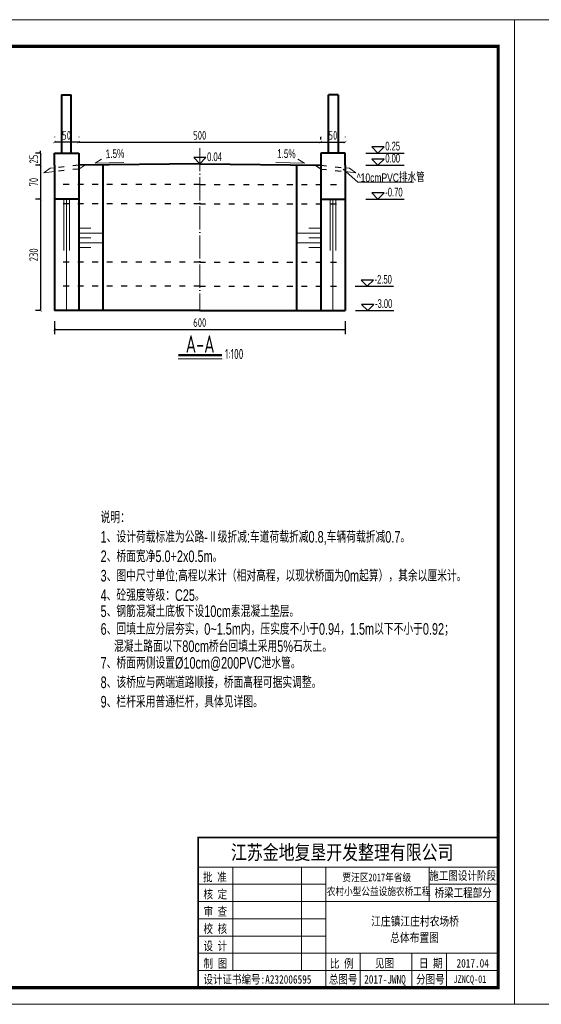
# Model space of a CAD drawing. Header units: inches. Extents: x 97745 to 142261, y 62673 to 100665.
# Tile 6 of 148: x 105559 to 106637, y 62673 to 64705. Entities that reach past the tile are written whole.
import ezdxf
from ezdxf.enums import TextEntityAlignment as Align

# ---------------------------------------------------------------- set-up
doc = ezdxf.new("R2010")
doc.units = ezdxf.units.IN
doc.header["$MEASUREMENT"] = 0
for name, pattern in [('ACAD_ISO03W100', [30, 12, -18]), ('ACAD_ISO04W100', [30, 24, -3, 0, -3]), ('DASHED', [0.75, 0.5, -0.25])]:
    doc.linetypes.add(name, pattern=pattern)
doc.layers.get('0').update_dxf_attribs({"lineweight": 15})
for name, color, linetype, lineweight in [('00、2粗实线', 1, 'Continuous', 40), ('00、4细实线', 4, 'Continuous', 18), ('00、5虚线', 2, 'DASHED', 18), ('BM1', 7, 'Continuous', 15), ('中心线', 3, 'ACAD_ISO04W100', 18), ('文字', 7, 'Continuous', 20), ('栏杆', 5, 'Continuous', 40), ('符号', 9, 'Continuous', 20), ('细线', 7, 'Continuous', 25), ('虚线', 2, 'ACAD_ISO03W100', 25)]:
    doc.layers.add(name, color=color, linetype=linetype, lineweight=lineweight)
for name, color, linetype in [('1', 7, 'Continuous'), ('dim', 4, 'Continuous'), ('断面标高标注', 3, 'Continuous')]:
    doc.layers.add(name, color=color, linetype=linetype)
doc.styles.add('03、he-e', font='hztxt_e.shx', dxfattribs={"width": 0.65, "bigfont": 'hztxt.shx'})
doc.styles.add('hz-e', font='hztxt_e.shx', dxfattribs={"width": 0.8, "height": 330, "bigfont": 'hztxt.shx'})
doc.styles.add('HZE', font='hztxt_e.shx', dxfattribs={"width": 0.75, "bigfont": 'hztxt.shx'})
doc.styles.add('HZTXT', font='tssdeng.shx', dxfattribs={"width": 0.75, "bigfont": 'hztxt.shx'})
doc.styles.get("Standard").update_dxf_attribs({"font": 'hztxt_e.shx', "width": 0.7, "bigfont": 'hztxt.shx'})
doc.styles.add('三级钢', font='tssdeng.shx', dxfattribs={"width": 0.7, "height": 30, "bigfont": 'hztxt.shx'})
doc.styles.add('图框', font='SIMFANG.TTF', dxfattribs={"width": 0.8, "height": 4})
doc.dimstyles.new('3', dxfattribs={"dimtxt": 25, "dimasz": 12, "dimexe": 10, "dimexo": 30, "dimgap": 5, "dimtad": 1, "dimdec": 0, "dimzin": 0, "dimdsep": 46, "dimtxsty": 'HZTXT', "dimblk": 'ARCHTICK', "dimcen": 0, "dimclrt": 7, "dimazin": 2, "dimtfac": 1, "dimtdec": 0, "dimtix": 1, "dimtmove": 2, "dimatfit": 3, "dimfxl": 250, "dimtolj": 1, "dimtzin": 0, "dimarcsym": 0})

# ---------------------------------------------------------------- blocks, each defined once
blk = doc.blocks.new('_ArchTick')
at = {"color": 0, "linetype": 'ByBlock', "const_width": 0.15}
blk.add_lwpolyline([(-0.5, -0.5), (0.5, 0.5)], dxfattribs=at)
blk = doc.blocks.new('*D1157')
at = {"color": 0, "lineweight": -2}
for p, q in [((105601.3, 64334.9), (105592.3, 64334.9)), ((105602.3, 64334.9), (105602.3, 64104.9)), ((105601.3, 64104.9), (105592.3, 64104.9))]:
    blk.add_line(p, q, dxfattribs=at)
at = {"color": 0, "lineweight": -2, "xscale": 5, "yscale": 5, "zscale": 5}
for p, rotation in [((105602.3, 64334.9), 90), ((105602.3, 64104.9), 270)]:
    blk.add_blockref('_ArchTick', p, dxfattribs=dict(at, rotation=rotation))
at = {"color": 7, "insert": (105588.3, 64219.9), "char_height": 18, "attachment_point": 5, "rotation": 90, "style": 'HZTXT'}
blk.add_mtext('\\A1;230', dxfattribs=at)
blk = doc.blocks.new('*D1158')
at = {"color": 0, "lineweight": -2}
for p, q in [((106181.3, 64463.2), (106181.3, 64462.6)), ((106181.3, 64452.6), (106231.3, 64452.6)), ((106231.3, 64463.2), (106231.3, 64462.6))]:
    blk.add_line(p, q, dxfattribs=at)
at = {"color": 0, "lineweight": -2, "xscale": 5, "yscale": 5, "zscale": 5, "rotation": 180}
blk.add_blockref('_ArchTick', (106181.3, 64452.6), dxfattribs=at)
at = {"color": 0, "lineweight": -2, "xscale": 5, "yscale": 5, "zscale": 5}
blk.add_blockref('_ArchTick', (106231.3, 64452.6), dxfattribs=at)
at = {"color": 7, "insert": (106206.3, 64466.6), "char_height": 18, "attachment_point": 5, "style": 'HZTXT'}
blk.add_mtext('\\A1;50', dxfattribs=at)
blk = doc.blocks.new('*D1159')
at = {"color": 0, "lineweight": -2}
for p, q in [((105601.3, 64404.9), (105592.3, 64404.9)), ((105602.3, 64404.9), (105602.3, 64334.9)), ((105601.3, 64334.9), (105592.3, 64334.9))]:
    blk.add_line(p, q, dxfattribs=at)
at = {"color": 0, "lineweight": -2, "xscale": 5, "yscale": 5, "zscale": 5}
for p, rotation in [((105602.3, 64404.9), 90), ((105602.3, 64334.9), 270)]:
    blk.add_blockref('_ArchTick', p, dxfattribs=dict(at, rotation=rotation))
at = {"color": 7, "insert": (105588.3, 64369.9), "char_height": 18, "attachment_point": 5, "rotation": 90, "style": 'HZTXT'}
blk.add_mtext('\\A1;70', dxfattribs=at)
blk = doc.blocks.new('*D1148')
at = {"color": 0, "lineweight": -2}
for p, q in [((105631.3, 64082.8), (105631.3, 64056.1)), ((106231.3, 64082.8), (106231.3, 64056.1)), ((105631.3, 64066.1), (106231.3, 64066.1))]:
    blk.add_line(p, q, dxfattribs=at)
at = {"color": 0, "lineweight": -2, "xscale": 5, "yscale": 5, "zscale": 5, "rotation": 180}
blk.add_blockref('_ArchTick', (105631.3, 64066.1), dxfattribs=at)
at = {"color": 0, "lineweight": -2, "xscale": 5, "yscale": 5, "zscale": 5}
blk.add_blockref('_ArchTick', (106231.3, 64066.1), dxfattribs=at)
at = {"color": 7, "insert": (105931.3, 64080.1), "char_height": 18, "attachment_point": 5, "style": 'HZTXT'}
blk.add_mtext('\\A1;600', dxfattribs=at)
blk = doc.blocks.new('*D1149')
at = {"color": 0, "lineweight": -2}
for p, q in [((105681.3, 64463.2), (105681.3, 64462.6)), ((105681.3, 64452.6), (106181.3, 64452.6)), ((106181.3, 64458.2), (106181.3, 64462.6))]:
    blk.add_line(p, q, dxfattribs=at)
at = {"color": 0, "lineweight": -2, "xscale": 5, "yscale": 5, "zscale": 5, "rotation": 180}
blk.add_blockref('_ArchTick', (105681.3, 64452.6), dxfattribs=at)
at = {"color": 0, "lineweight": -2, "xscale": 5, "yscale": 5, "zscale": 5}
blk.add_blockref('_ArchTick', (106181.3, 64452.6), dxfattribs=at)
at = {"color": 7, "insert": (105931.3, 64466.6), "char_height": 18, "attachment_point": 5, "style": 'HZTXT'}
blk.add_mtext('\\A1;500', dxfattribs=at)
blk = doc.blocks.new('*D1150')
at = {"color": 0, "lineweight": -2}
for p, q in [((105631.3, 64463.2), (105631.3, 64462.6)), ((105681.3, 64452.6), (105631.3, 64452.6)), ((105681.3, 64463.2), (105681.3, 64462.6))]:
    blk.add_line(p, q, dxfattribs=at)
at = {"color": 0, "lineweight": -2, "xscale": 5, "yscale": 5, "zscale": 5, "rotation": 180}
blk.add_blockref('_ArchTick', (105631.3, 64452.6), dxfattribs=at)
at = {"color": 0, "lineweight": -2, "xscale": 5, "yscale": 5, "zscale": 5}
blk.add_blockref('_ArchTick', (105681.3, 64452.6), dxfattribs=at)
at = {"color": 7, "insert": (105656.3, 64466.6), "char_height": 18, "attachment_point": 5, "style": 'HZTXT'}
blk.add_mtext('\\A1;50', dxfattribs=at)
blk = doc.blocks.new('*D1160')
at = {"color": 0, "lineweight": -2}
for p, q in [((105601.3, 64429.9), (105592.3, 64429.9)), ((105602.3, 64429.9), (105602.3, 64434.9)), ((105602.3, 64429.9), (105602.3, 64404.9)), ((105601.3, 64404.9), (105592.3, 64404.9)), ((105602.3, 64404.9), (105602.3, 64399.9))]:
    blk.add_line(p, q, dxfattribs=at)
at = {"color": 0, "lineweight": -2, "xscale": 5, "yscale": 5, "zscale": 5}
for p, rotation in [((105602.3, 64429.9), 270), ((105602.3, 64404.9), 90)]:
    blk.add_blockref('_ArchTick', p, dxfattribs=dict(at, rotation=rotation))
at = {"color": 7, "insert": (105588.3, 64417.4), "char_height": 18, "attachment_point": 5, "rotation": 90, "style": 'HZTXT'}
blk.add_mtext('\\A1;25', dxfattribs=at)

msp = doc.modelspace()

# ---------------------------------------------------------------- linework, layer by layer
for p, q in [((105728.539, 64417.29), (105715.358, 64409.213)), ((105715.358, 64409.213), (105774.297, 64410.756)), ((106147.294, 64409.213), (106088.356, 64410.756)), ((106134.114, 64417.29), (106147.294, 64409.213)), ((106227.178, 64396.669), (106257.703, 64369.758)), ((106257.703, 64369.758), (106372.872, 64369.758))]:
    msp.add_line(p, q)
at = {"ltscale": 5}
msp.add_line((105977.711, 64005.237), (105886.985, 64005.237), dxfattribs=at)
at = {"layer": '00、2粗实线', "ltscale": 2}
for p, q in [((105631.326, 64404.925), (105631.326, 64429.925)), ((105631.326, 64429.925), (105681.326, 64429.925)), ((105681.326, 64429.925), (105681.326, 64404.925)), ((106231.326, 64429.925), (106181.326, 64429.925)), ((106181.326, 64429.925), (106181.326, 64404.925)), ((106231.326, 64404.925), (106231.326, 64429.925)), ((105931.326, 64407.925), (105681.326, 64404.925)), ((105931.326, 64407.925), (106181.326, 64404.925)), ((105631.326, 64404.925), (105631.326, 64104.925)), ((105681.326, 64404.925), (105681.326, 64104.925)), ((105731.326, 64404.925), (105731.326, 64104.925)), ((106131.326, 64404.925), (106131.326, 64104.925)), ((106181.326, 64404.925), (106181.326, 64104.925)), ((106231.326, 64404.925), (106231.326, 64104.925)), ((105681.326, 64334.925), (105631.326, 64334.925)), ((106181.326, 64334.925), (106231.326, 64334.925)), ((105931.326, 64104.925), (105631.326, 64104.925)), ((105931.326, 64104.925), (106231.326, 64104.925))]:
    msp.add_line(p, q, dxfattribs=at)
at = {"layer": '00、4细实线', "ltscale": 2}
for p, q in [((105609.161, 64389.304), (105622.341, 64398.648)), ((105631.324, 64391.66), (105609.161, 64389.304)), ((105631.326, 64399.604), (105622.341, 64398.648)), ((106231.326, 64399.604), (106240.312, 64398.648)), ((106231.328, 64391.66), (106253.492, 64389.304)), ((106253.492, 64389.304), (106240.312, 64398.648))]:
    msp.add_line(p, q, dxfattribs=at)
at = {"layer": '00、4细实线'}
for p, q in [((105650.561, 64334.925), (105650.561, 64228.784)), ((105656.326, 64334.925), (105656.326, 64104.925)), ((105662.092, 64334.925), (105662.092, 64228.784)), ((106200.561, 64334.925), (106200.561, 64228.784)), ((106206.326, 64334.925), (106206.326, 64104.925)), ((106212.092, 64334.925), (106212.092, 64228.784))]:
    msp.add_line(p, q, dxfattribs=at)
at = {"layer": '00、5虚线', "ltscale": 50}
msp.add_line((105681.326, 64396.973), (105693.682, 64404.925), dxfattribs=at)
at = {"layer": 'BM1', "color": 0, "linetype": 'Continuous'}
for p, q in [((105928.114, 63017.277), (106547.47, 63017.277)), ((105928.114, 63017.277), (105928.114, 62707.09)), ((105928.114, 62707.09), (105928.114, 63017.277)), ((105928.114, 62956.257), (106547.47, 62956.257)), ((105999.304, 62742.685), (105999.304, 62956.257)), ((106141.685, 62956.257), (106141.685, 62742.685)), ((106191.518, 62956.257), (106191.518, 62707.09)), ((106405.089, 62885.066), (106405.089, 62956.257)), ((105928.114, 62920.661), (106191.518, 62920.661)), ((106405.089, 62920.661), (106547.47, 62920.661)), ((105928.114, 62885.066), (106547.47, 62885.066)), ((105928.114, 62849.471), (106191.518, 62849.471)), ((105928.114, 62813.876), (106191.518, 62813.876)), ((105928.114, 62778.281), (106547.47, 62778.281)), ((106262.708, 62778.281), (106262.708, 62707.09)), ((106369.494, 62778.281), (106369.494, 62707.09)), ((106440.685, 62778.281), (106440.685, 62742.685)), ((106440.685, 62707.09), (106440.685, 62778.281)), ((105928.114, 62742.685), (106547.47, 62742.685))]:
    msp.add_line(p, q, dxfattribs=at)
at = {"layer": 'BM1', "const_width": 0.677}
for points in [[(103708.27, 64704.908), (106581.324, 64704.908), (106581.324, 62673.236), (103708.27, 62673.236), (103708.27, 64704.908)], [(106581.324, 64704.908), (109454.379, 64704.908), (109454.379, 62673.236), (106581.324, 62673.236), (106581.324, 64704.908)]]:
    msp.add_lwpolyline(points, dxfattribs=at)
at = {"layer": 'BM1'}
for points in [[(103708.27, 64704.908), (106581.324, 64704.908), (106581.324, 62673.236), (103708.27, 62673.236)], [(106581.324, 64704.908), (109454.379, 64704.908), (109454.379, 62673.236), (106581.324, 62673.236)]]:
    msp.add_lwpolyline(points, close=True, dxfattribs=at)
at = {"layer": 'BM1', "color": 0, "linetype": 'Continuous', "const_width": 6.771}
msp.add_lwpolyline([(103821.926, 62707.09), (103821.926, 64650.531), (106547.47, 64650.531), (106547.47, 62707.09)], close=True, dxfattribs=at)
at = {"layer": 'BM1', "color": 0, "linetype": 'Continuous', "const_width": 3.56}
msp.add_lwpolyline([(106547.47, 63017.277), (105928.114, 63017.277), (105928.114, 62707.09)], dxfattribs=at)
at = {"layer": 'dim'}
for p, q in [((106274.145, 64429.925), (106353.326, 64429.925)), ((106274.145, 64404.925), (106353.326, 64404.925)), ((106274.145, 64334.925), (106353.326, 64334.925))]:
    msp.add_line(p, q, dxfattribs=at)
for points in [[(106286.747, 64442.523), (106299.345, 64429.925), (106311.943, 64442.523)], [(106286.747, 64417.523), (106299.345, 64404.925), (106311.943, 64417.523)], [(106286.747, 64347.523), (106299.345, 64334.925), (106311.943, 64347.523)]]:
    msp.add_lwpolyline(points, close=True, dxfattribs=at)
at = {"layer": '中心线', "ltscale": 2}
msp.add_line((105931.326, 64440.403), (105931.326, 64104.925), dxfattribs=at)
at = {"layer": '断面标高标注'}
for p, q in [((105906.171, 64407.924), (105974.488, 64407.924)), ((106252, 64154.925), (106331.181, 64154.925)), ((106252.906, 64104.925), (106332.087, 64104.925))]:
    msp.add_line(p, q, dxfattribs=at)
for points in [[(105918.773, 64420.522), (105931.371, 64407.924), (105943.969, 64420.522)], [(106264.602, 64167.523), (106277.2, 64154.925), (106289.799, 64167.523)], [(106265.508, 64117.523), (106278.106, 64104.925), (106290.704, 64117.523)]]:
    msp.add_lwpolyline(points, close=True, dxfattribs=at)
at = {"layer": '栏杆'}
for p, q in [((105645.594, 64549.925), (105645.594, 64429.925)), ((105645.594, 64549.925), (105665.594, 64549.925)), ((105665.594, 64429.925), (105665.594, 64549.925)), ((106197.058, 64429.925), (106197.058, 64549.925)), ((106217.058, 64549.925), (106197.058, 64549.925)), ((106217.058, 64549.925), (106217.058, 64429.925))]:
    msp.add_line(p, q, dxfattribs=at)
at = {"layer": '符号'}
for p, q in [((105681.326, 64274.925), (105706.326, 64274.925)), ((105681.326, 64264.925), (105731.326, 64264.924)), ((106181.326, 64264.925), (106131.326, 64264.924)), ((106181.326, 64274.925), (106156.326, 64274.925)), ((105681.326, 64254.925), (105706.326, 64254.925)), ((105681.326, 64244.925), (105731.326, 64244.924)), ((106181.326, 64244.925), (106131.326, 64244.924)), ((106181.326, 64254.925), (106156.326, 64254.925)), ((105681.326, 64234.925), (105706.326, 64234.925)), ((106181.326, 64234.925), (106156.326, 64234.925))]:
    msp.add_line(p, q, dxfattribs=at)
at = {"layer": '细线', "ltscale": 5, "const_width": 4.8}
msp.add_lwpolyline([(105886.985, 64013.073), (105977.222, 64013.073)], dxfattribs=at)
at = {"layer": '虚线'}
for p, q in [((105681.326, 64396.973), (105631.324, 64391.66)), ((105681.326, 64404.925), (105631.326, 64399.604)), ((106181.326, 64396.973), (106168.97, 64404.925)), ((106181.326, 64404.925), (106231.326, 64399.604)), ((106181.326, 64396.973), (106231.328, 64391.66)), ((105931.326, 64364.925), (105631.326, 64364.925)), ((105931.326, 64364.925), (106231.326, 64364.925)), ((105931.326, 64324.925), (105631.326, 64324.925)), ((105931.326, 64324.925), (106231.326, 64324.925)), ((105931.326, 64204.925), (105631.326, 64204.925)), ((105931.326, 64204.925), (106231.326, 64204.925)), ((105931.326, 64154.925), (105631.326, 64154.925)), ((105931.326, 64154.925), (106231.326, 64154.925))]:
    msp.add_line(p, q, dxfattribs=at)

# ---------------------------------------------------------------- texts
at = {"ltscale": 5, "style": '三级钢', "width": 0.7}
msp.add_text('A-A', height=36, dxfattribs=at).set_placement((105932.104, 64017.711), align=Align.CENTER)
msp.add_text('1:100', height=21, dxfattribs=at).set_placement((105983.511, 64004.814))
at = {"style": 'hz-e', "width": 0.7}
for s, p in [('说明：', (105726.505, 63665.833)), ('1、设计荷载标准为公路-Ⅱ级折减:车道荷载折减0.8,车辆荷载折减0.7。', (105726.505, 63625.753)), ('2、桥面宽净5.0+2x0.5m。', (105726.505, 63585.673)), ('3、图中尺寸单位:高程以米计（相对高程，以现状桥面为0m起算），其余以厘米计。', (105726.505, 63545.593)), ('4、砼强度等级：C25。', (105726.505, 63505.513)), ('5、钢筋混凝土底板下设10cm素混凝土垫层。', (105726.505, 63472.232)), ('6、回填土应分层夯实，0~1.5m内，压实度不小于0.94，1.5m以下不小于0.92；', (105726.505, 63435.687)), ('混凝土路面以下80cm桥台回填土采用5%%%石灰土。', (105754.14, 63400.024)), ('7、桥面两侧设置%%C10cm@200PVC泄水管。', (105726.505, 63365.625)), ('8、该桥应与两端道路顺接，桥面高程可据实调整。', (105726.505, 63325.545)), ('9、栏杆采用普通栏杆，具体见详图。', (105726.505, 63285.465))]:
    msp.add_text(s, height=24, dxfattribs=at).set_placement(p)
at = {"layer": '1', "color": 7, "linetype": 'Continuous', "style": '图框', "width": 0.8}
for s, height, p in [('江苏金地复垦开发整理有限公司 ', 30.0739, (105995.699, 62971.56)), ('批 准', 17.5431, (105938.081, 62926.687)), ('贾汪区2017年省级', 15.9483, (106225.859, 62926.913)), ('核 定', 17.5431, (105938.977, 62891.276)), ('农村小型公益设施农桥工程', 15.94828, (106193.543, 62898.061)), ('审 查', 17.5431, (105938.977, 62855.681)), ('校 核', 17.5431, (105938.977, 62820.086)), ('设 计', 17.5431, (105938.977, 62784.49)), ('制 图', 17.5431, (105939.208, 62748.402)), ('比 例', 17.5431, (106200.197, 62748.214)), ('见图', 17.5431, (106293.184, 62748.839)), ('日 期', 17.5431, (106383.917, 62748.839)), ('2017.04', 17.5431, (106461.513, 62748.839)), ('设计证书编号:A232006595 ', 17.54311, (105938.988, 62715.575)), ('总图号', 17.5431, (106197.892, 62715.679)), ('2017-JWNQ', 17.5431, (106270.854, 62715.679)), ('分图号', 17.5431, (106378.019, 62715.679))]:
    msp.add_text(s, height=height, dxfattribs=at).set_placement(p)
at = {"layer": '1', "color": 7, "linetype": 'Continuous', "char_height": 17.5431, "width": 145.71151, "attachment_point": 5, "style": '图框'}
for s, insert in [('施工图设计阶段', (106474.161, 62937.421)), ('桥梁工程部分', (106475.19, 62902.149))]:
    msp.add_mtext(s, dxfattribs=dict(at, insert=insert))
at = {"layer": 'BM1', "color": 0, "linetype": 'Continuous', "style": '图框', "width": 0.8}
msp.add_text('JZNCQ-01', height=15.5746, dxfattribs=at).set_placement((106455.287, 62717.183))
at = {"layer": 'dim', "color": 3, "style": '03、he-e', "width": 0.65}
for s, p in [('0.25', (106314.465, 64429.925)), ('0.00', (106314.465, 64404.925)), ('-0.70', (106314.465, 64334.925))]:
    msp.add_text(s, height=18, dxfattribs=at).set_placement(p, align=Align.BOTTOM_LEFT)
at = {"layer": 'dim', "color": 3, "width": 0.7}
for s, rotation, p in [('1.5%%%', 1.5, (105737.516, 64413.951)), ('1.5%', 358.5, (106090.499, 64414.858))]:
    msp.add_text(s, height=18, rotation=rotation, dxfattribs=at).set_placement(p, align=Align.BOTTOM_LEFT)
at = {"layer": '文字', "ltscale": 2, "style": 'HZE', "width": 0.75}
msp.add_text('^ 10cmPVC排水管', height=17.5, dxfattribs=at).set_placement((106255.36, 64370.374))
at = {"layer": '文字', "linetype": 'Continuous', "style": '图框', "width": 0.8}
for s, p in [('江庄镇江庄村农场桥', (106285.115, 62835.337)), ('总体布置图', (106324.481, 62801.473))]:
    msp.add_text(s, height=18.4698, dxfattribs=at).set_placement(p)
at = {"layer": '断面标高标注', "color": 3, "style": '03、he-e', "width": 0.65}
for s, p in [('0.04', (105946.491, 64407.924)), ('-2.50', (106292.32, 64154.925)), ('-3.00', (106293.226, 64104.925))]:
    msp.add_text(s, height=18, dxfattribs=at).set_placement(p, align=Align.BOTTOM_LEFT)

# ---------------------------------------------------------------- dimensions: what is measured, and where the dimension line sits
for base, p1, p2, angle, picture, middle in [((105631.326, 64452.632), (105681.326, 64433.194), (105631.326, 64433.194), 180, '*D1150', (105656.326, 64466.632)), ((106181.326, 64452.632), (105681.326, 64433.194), (106181.326, 64428.194), 180, '*D1149', (105931.326, 64466.632)), ((105602.344, 64404.925), (105631.326, 64429.925), (105631.326, 64404.925), 90, '*D1160', (105588.344, 64417.425)), ((105602.344, 64334.925), (105631.326, 64404.925), (105631.326, 64334.925), 90, '*D1159', (105588.344, 64369.925)), ((105602.344, 64104.925), (105631.326, 64334.925), (105631.326, 64104.925), 90, '*D1157', (105588.344, 64219.925)), ((106231.326, 64066.134), (105631.326, 64112.752), (106231.326, 64112.752), 180, '*D1148', (105931.326, 64080.134))]:
    dim = msp.add_linear_dim(base=base, p1=p1, p2=p2, angle=angle, dimstyle='3', override={"dimtxt": 18, "dimasz": 5})
    dim.commit()
    dim.dimension.update_dxf_attribs({"geometry": picture, "text_midpoint": middle})
dim = msp.add_linear_dim(base=(106231.326, 64452.632), p1=(106181.326, 64433.194), p2=(106231.326, 64433.194), dimstyle='3', override={"dimtxt": 18, "dimasz": 5})
dim.commit()
dim.dimension.update_dxf_attribs({"geometry": '*D1158', "text_midpoint": (106206.326, 64466.632)})

doc.saveas('drawing.dxf')
